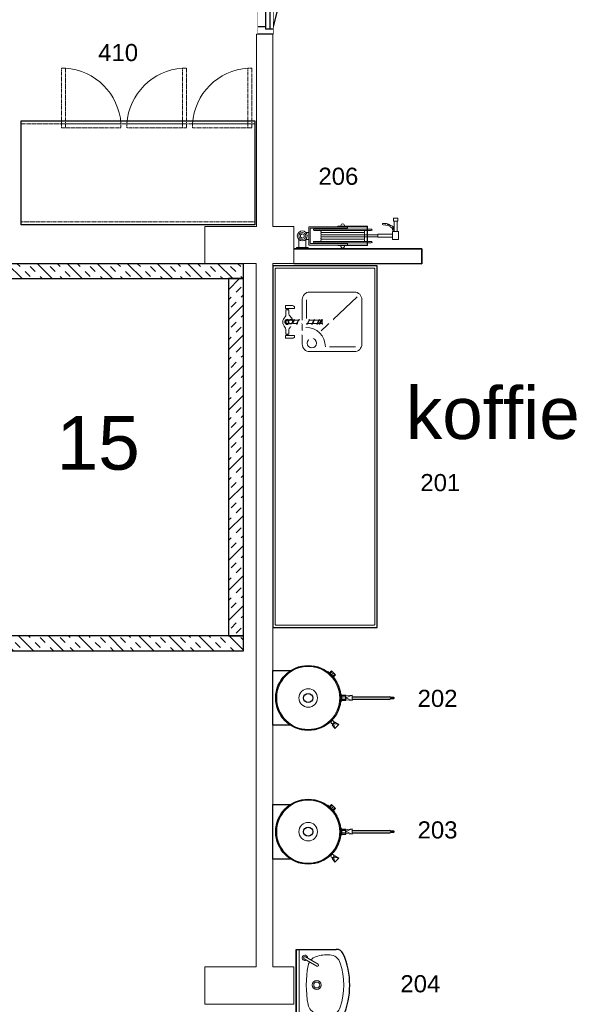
# Model space of a CAD drawing. Header units: millimetres. Extents: x 251300 to 581040, y -9130 to 111283.
# Tile 39 of 57: x 265765 to 269598, y 51283 to 57898. Entities that reach past the tile are written whole.
import ezdxf
from ezdxf.enums import TextEntityAlignment as Align

# ---------------------------------------------------------------- set-up
doc = ezdxf.new("R2010")
doc.units = ezdxf.units.MM
doc.set_wipeout_variables(frame=1)
doc.linetypes.add('HIDDEN', pattern=[9.525, 6.35, -3.175])
for name, color, linetype, lineweight in [('APPARAAT1', 2, 'Continuous', 25), ('APPARAAT2', 1, 'Continuous', 20), ('APPARAAT3', 1, 'Continuous', 18), ('APPARAAT4', 30, 'HIDDEN', 18), ('APPARAAT5', 7, 'Continuous', 5), ('BWK ALGEMEEN', 1, 'Continuous', 25), ('BWK MUREN', 3, 'Continuous', 35), ('POSITIENUMMER', 141, 'Continuous', 20), ('TEKST PS', 10, 'Continuous', 9), ('X-L22_C_binnenwand', 7, 'Continuous', 13), ('X-T22_C_ruimtelabel', 7, 'Continuous', 5)]:
    doc.layers.add(name, color=color, linetype=linetype, lineweight=lineweight)
doc.styles.add('PS', font='arial.ttf')
doc.styles.get("Standard").update_dxf_attribs({"font": 'arial.ttf'})
pattern_1 = [(45, (744.09, 0), (-101.028, 101.028), []), (45, (710.41, 33.68), (-101.028, 101.028), [47.625, -47.625]), (45, (676.73, 67.35), (-101.028, 101.028), [47.625, -47.625])]

# ---------------------------------------------------------------- blocks, each defined once
blk = doc.blocks.new('*U15')
at = {"layer": 'BWK ALGEMEEN'}
for p, q in [((965, 0), (63.2, 229)), ((0, 0), (1000, 0)), ((0, -100), (1000, -100))]:
    blk.add_line(p, q, dxfattribs=at)
blk.add_arc((978, 0), 943, 165.94262, 180, dxfattribs=at)
blk.add_wipeout([(0, 0), (0, -100), (1000, -100), (1000, 0)]).dxf.layer = 'BWK ALGEMEEN'
for p, q in [((500, -230.6), (500, 130.6)), ((0, 0), (0, -100)), ((35, 0), (35, -50)), ((965, 0), (965, -50)), ((1000, 0), (1000, -100)), ((35, -20), (965, -20)), ((35, -50), (965, -50)), ((50, -50), (50, -100)), ((950, -50), (950, -100))]:
    blk.add_line(p, q, dxfattribs=at)
blk = doc.blocks.new('*U189')
at = {"layer": 'APPARAAT5'}
h = blk.add_hatch(dxfattribs=at)
h.set_pattern_fill('INSUL', color=256, scale=15, angle=45)
h.set_pattern_definition(pattern_1)
h.paths.add_polyline_path([(2896.8, 0), (0, 0), (0, 100), (2896.8, 100)])
at = {"layer": 'APPARAAT1'}
blk.add_lwpolyline([(2896.8, 0), (0, 0), (0, 100), (2896.8, 100)], close=True, dxfattribs=at)
blk = doc.blocks.new('*U49')
at = {"layer": 'APPARAAT5'}
h = blk.add_hatch(dxfattribs=at)
h.set_pattern_fill('INSUL', color=256, scale=15, angle=45)
h.set_pattern_definition(pattern_1)
h.paths.add_polyline_path([(2400, 0), (0, 0), (0, 100), (2400, 100)])
at = {"layer": 'APPARAAT1'}
blk.add_lwpolyline([(2400, 0), (0, 0), (0, 100), (2400, 100)], close=True, dxfattribs=at)
blk = doc.blocks.new('*U51')
at = {"layer": 'APPARAAT5'}
h = blk.add_hatch(dxfattribs=at)
h.set_pattern_fill('INSUL', color=256, scale=15, angle=45)
h.set_pattern_definition(pattern_1)
h.paths.add_polyline_path([(2896.8, 0), (0, 0), (0, 100), (2896.8, 100)])
at = {"layer": 'APPARAAT1'}
blk.add_lwpolyline([(2896.8, 0), (0, 0), (0, 100), (2896.8, 100)], close=True, dxfattribs=at)
blk = doc.blocks.new('handenwasbak')
at = {"layer": 'APPARAAT1'}
for p, q in [((-240, -269.7), (-240, 0)), ((240, 0), (240, -269.7))]:
    blk.add_line(p, q, dxfattribs=at)
blk.add_lwpolyline([(240, 0), (-240, 0), (-240, 0), (240, 0)], close=True, dxfattribs=at)
for centre, radius, start, end in [((-190, -269.7), 50, 180, 246.02645), ((0, 157.6), 517.6, 246.02645, 293.97355), ((190, -269.7), 50, 293.97355, 0)]:
    blk.add_arc(centre, radius, start, end, dxfattribs=at)
at = {"layer": 'APPARAAT2'}
for p, q in [((126.9, -138.4), (175.6, -54)), ((190, -62.3), (141.2, -146.6))]:
    blk.add_line(p, q, dxfattribs=at)
blk.add_lwpolyline([(240, -20), (-240, -20), (-240, -20), (240, -20)], close=True, dxfattribs=at)
for radius in [30, 20]:
    blk.add_circle((0.4, -138.1), radius, dxfattribs=at)
for centre, radius, start, end in [((182.8, -58.1), 17.7, 267.89812, 212.10188), ((182.8, -58.1), 8.28, 330, 150), ((-115.5, -158.7), 80, 101.00455, 162.28607), ((0, -752.4), 684.8, 78.99545, 101.00455), ((115.5, -158.7), 80, 60.17734, 78.99545), ((115.5, -158.7), 80, 17.71393, 48.238), ((47, -210.6), 250.5, 162.28607, 183.31475), ((134.1, -142.5), 8.28, 150, 330), ((-47, -210.6), 250.5, 356.68525, 17.71393), ((-123.3, -220.4), 80, 183.31475, 251.94221), ((123.3, -220.4), 80, 288.05779, 356.68525), ((0, 157.6), 477.6, 251.94221, 288.05779)]:
    blk.add_arc(centre, radius, start, end, dxfattribs=at)
blk = doc.blocks.new('POSITIENUMMER')
at = {"layer": 'POSITIENUMMER', "style": 'PS', "flags": 1}
for tag, p in [('MERK-TYPE', (-1.22, -6.81)), ('AFMETINGEN', (-1.22, -10.86)), ('OMSCHRIJVING', (-1.22, -14.79)), ('OPMERKINGEN', (-1.22, -18.98))]:
    blk.add_attdef(tag, p, '', height=2.8, dxfattribs=at)
blk.add_wipeout([(-5.03, 0), (-5.03, 0.11), (-5.02, 0.2), (-5, 0.34), (-4.97, 0.48), (-4.93, 0.6), (-4.86, 0.76), (-4.78, 0.92), (-4.69, 1.07), (-4.6, 1.2), (-4.54, 1.27), (-4.48, 1.34), (-4.43, 1.4), (-4.35, 1.49), (-4.26, 1.57), (-4.18, 1.64), (-4.07, 1.73), (-3.91, 1.86), (-3.77, 1.95), (-3.62, 2.05), (-3.49, 2.12), (-3.31, 2.22), (-3.18, 2.29), (-3.02, 2.36), (-2.86, 2.43), (-2.72, 2.48), (-2.53, 2.55), (-2.36, 2.61), (-2.17, 2.66), (-2, 2.71), (-1.73, 2.77), (-1.53, 2.81), (-1.37, 2.84), (-1.13, 2.88), (-0.93, 2.9), (-0.73, 2.92), (-0.52, 2.93), (-0.28, 2.95), (-0.09, 2.95), (0.17, 2.95), (0.35, 2.94), (0.58, 2.93), (0.78, 2.91), (1, 2.89), (1.15, 2.87), (1.32, 2.85), (1.47, 2.82), (1.68, 2.78), (1.88, 2.74), (2.01, 2.7), (2.16, 2.67), (2.37, 2.6), (2.54, 2.55), (2.65, 2.51), (2.78, 2.46), (2.91, 2.41), (3.05, 2.34), (3.21, 2.27), (3.32, 2.22), (3.46, 2.14), (3.61, 2.06), (3.73, 1.98), (3.85, 1.9), (4, 1.79), (4.11, 1.7), (4.21, 1.62), (4.33, 1.5), (4.43, 1.4), (4.53, 1.29), (4.62, 1.17), (4.69, 1.06), (4.77, 0.94), (4.83, 0.83), (4.89, 0.7), (4.93, 0.6), (4.97, 0.47), (4.99, 0.38), (5.02, 0.23), (5.03, 0.13), (5.03, 0.07), (5.03, 0.04), (5.03, -0.07), (5.02, -0.18), (5.02, -0.17), (5.01, -0.3), (4.96, -0.48), (4.92, -0.62), (4.88, -0.73), (4.79, -0.9), (4.74, -0.99), (4.69, -1.08), (4.62, -1.17), (4.52, -1.29), (4.44, -1.39), (4.37, -1.46), (4.28, -1.55), (4.2, -1.63), (4.05, -1.75), (3.95, -1.83), (3.83, -1.91), (3.65, -2.03), (3.52, -2.11), (3.37, -2.19), (3.23, -2.26), (3.12, -2.32), (2.93, -2.4), (2.81, -2.45), (2.67, -2.5), (2.5, -2.56), (2.26, -2.63), (2.12, -2.68), (1.9, -2.73), (1.71, -2.78), (1.55, -2.81), (1.41, -2.83), (1.28, -2.85), (1.11, -2.88), (0.84, -2.91), (0.68, -2.92), (0.46, -2.94), (0.29, -2.95), (0.1, -2.95), (-0.12, -2.95), (-0.33, -2.94), (-0.56, -2.93), (-0.83, -2.91), (-1.09, -2.88), (-1.3, -2.85), (-1.58, -2.8), (-1.83, -2.75), (-2.05, -2.69), (-2.13, -2.67), (-2.15, -2.67), (-2.41, -2.59), (-2.61, -2.52), (-2.79, -2.45), (-2.94, -2.39), (-3.08, -2.33), (-3.25, -2.25), (-3.37, -2.19), (-3.5, -2.12), (-3.64, -2.04), (-3.76, -1.96), (-3.89, -1.87), (-3.97, -1.81), (-4.08, -1.73), (-4.15, -1.67), (-4.32, -1.51), (-4.48, -1.35), (-4.55, -1.26), (-4.64, -1.14), (-4.73, -1), (-4.79, -0.9), (-4.86, -0.77), (-4.91, -0.65), (-4.94, -0.55), (-4.97, -0.44), (-5.01, -0.28), (-5.02, -0.19), (-5.03, -0.07)]).dxf.layer = 'POSITIENUMMER'
at = {"layer": 'POSITIENUMMER'}
blk.add_attdef('POS', text='', height=2.3, dxfattribs=at).set_placement((0, 0), align=Align.MIDDLE)
blk = doc.blocks.new('*U29')
at = {"layer": 'APPARAAT2'}
for p, q in [((-39.9, -10), (-39.9, 0)), ((-39.9, 0), (39.9, 0)), ((39.9, -10), (39.9, 0)), ((-39.9, -10), (39.9, -10)), ((-23, -62.1), (-23, -10)), ((23, -62.1), (23, -10)), ((43.7, -63.7), (24.6, -63.7)), ((43.7, -25.3), (303.9, -25.3)), ((43.7, -148.1), (43.7, -25.3)), ((53.7, -35.3), (271.6, -35.3)), ((53.7, -138.1), (53.7, -35.3)), ((74.6, -45.2), (76.1, -41.7)), ((76.1, -48.7), (74.6, -45.2)), ((76.1, -41.7), (79.6, -40.2)), ((79.6, -50.2), (76.1, -48.7)), ((79.6, -40.2), (463.6, -40.2)), ((129.6, -50.2), (79.6, -50.2)), ((239.1, -22.3), (438.6, -22.3)), ((239.1, -25.3), (239.1, -22.3)), ((239.1, -25.3), (435.6, -25.3)), ((259.6, -16.8), (263.1, -8.3)), ((259.6, -22.3), (259.6, -16.8)), ((263.1, -8.3), (271.6, -4.8)), ((271.6, -4.8), (280.1, -8.3)), ((303.9, -35.3), (271.6, -35.3)), ((280.1, -8.3), (283.6, -16.8)), ((283.6, -16.8), (283.6, -22.3)), ((303.9, -35.3), (303.9, -25.3)), ((463.6, -50.2), (413.6, -50.2)), ((435.6, -148.3), (435.6, -25.3)), ((438.6, -151.3), (438.6, -22.3)), ((463.6, -40.2), (467.1, -41.7)), ((467.1, -48.7), (463.6, -50.2)), ((467.1, -41.7), (468.6, -45.2)), ((468.6, -45.2), (467.1, -48.7)), ((607.2, -62.9), (647.2, -62.9)), ((607.2, -116.5), (607.2, -62.9)), ((647.2, -62.9), (647.2, -116.5)), ((43.7, -109.7), (24.6, -109.7)), ((76.1, -124.7), (74.6, -128.2)), ((74.6, -128.2), (76.1, -131.7)), ((79.6, -123.2), (76.1, -124.7)), ((76.1, -131.7), (79.6, -133.2)), ((129.6, -123.2), (79.6, -123.2)), ((463.6, -123.2), (413.6, -123.2)), ((467.1, -124.7), (463.6, -123.2)), ((463.6, -133.2), (467.1, -131.7)), ((468.6, -128.2), (467.1, -124.7)), ((467.1, -131.7), (468.6, -128.2)), ((507.2, -80.2), (507.2, -95.2)), ((617.2, -124.8), (605.5, -124.8)), ((605.5, -124.8), (605.5, -139.1)), ((647.2, -116.5), (607.2, -116.5)), ((617.2, -116.5), (637.2, -116.5)), ((617.2, -185.6), (617.2, -116.5)), ((637.2, -116.5), (637.2, -185.6)), ((43.7, -148.1), (303.9, -148.1)), ((53.7, -138.1), (271.6, -138.1)), ((79.6, -133.2), (463.6, -133.2)), ((239.1, -148.3), (435.6, -148.3)), ((239.1, -151.3), (239.1, -148.3)), ((239.1, -151.3), (438.6, -151.3)), ((259.6, -151.3), (259.6, -156.6)), ((259.6, -156.6), (263.1, -165.1)), ((263.1, -165.1), (271.6, -168.6)), ((303.9, -138.1), (271.6, -138.1)), ((271.6, -168.6), (280.1, -165.1)), ((280.1, -165.1), (283.6, -156.6)), ((283.6, -156.6), (283.6, -151.3)), ((303.9, -138.1), (303.9, -148.1)), ((637.2, -185.6), (617.2, -185.6))]:
    blk.add_line(p, q, dxfattribs=at)
for points in [[(-13, -94.2), (0, -101.7), (13, -94.2), (13, -79.2), (0, -71.7), (-13, -79.2)], [(607.2, -77.7), (607.2, -97.7), (507.2, -97.7), (507.2, -77.7)], [(642.2, -185.6), (642.2, -205.6), (612.2, -205.6), (612.2, -185.6)]]:
    blk.add_lwpolyline(points, close=True, dxfattribs=at)
for centre, radius in [((0, -86.7), 33.7), ((0, -86.7), 23.7), ((611.5, -138.4), 5.81), ((611.5, -138.4), 2.39)]:
    blk.add_circle(centre, radius, dxfattribs=at)
for centre, radius, start, end in [((543.1, -166.2), 5, 87.65247, 267.65247), ((546.8, -75.6), 95.7, 267.65247, 273.41166), ((546.8, -75.6), 85.7, 267.65247, 313.44485), ((557.4, -174.3), 5.9, 45.25322, 147.05893), ((546.8, -75.6), 95.7, 278.90049, 284.4835), ((576.4, -169.8), 5.9, 49.79678, 165.14715), ((546.8, -75.6), 95.7, 290.46043, 294.83809), ((592.9, -163), 5.9, 61.05871, 174.53158), ((546.8, -75.6), 95.7, 300.7522, 314.69404)]:
    blk.add_arc(centre, radius, start, end, dxfattribs=at)
at = {"layer": 'APPARAAT3'}
for p, q in [((126.1, -51.7), (124.6, -55.2)), ((124.6, -55.2), (126.1, -63.7)), ((129.6, -50.2), (126.1, -51.7)), ((129.6, -65.2), (126.1, -66.7)), ((171.6, -50.2), (129.6, -50.2)), ((129.6, -65.2), (413.6, -65.2)), ((171.6, -65.2), (129.6, -65.2)), ((413.6, -50.2), (171.6, -50.2)), ((371.6, -65.2), (171.6, -65.2)), ((413.6, -65.2), (371.6, -65.2)), ((417.1, -51.7), (413.6, -50.2)), ((417.1, -66.7), (413.6, -65.2)), ((418.6, -55.2), (417.1, -51.7)), ((417.1, -63.7), (418.6, -55.2)), ((126.1, -66.7), (124.6, -70.2)), ((124.6, -70.2), (126.1, -78.7)), ((126.1, -81.7), (124.6, -85.2)), ((124.6, -85.2), (126.1, -93.7)), ((126.1, -96.7), (124.6, -100.2)), ((124.6, -100.2), (126.1, -108.7)), ((126.1, -111.7), (124.6, -115.2)), ((124.6, -115.2), (126.1, -121.7)), ((126.1, -78.7), (129.6, -80.2)), ((129.6, -80.2), (126.1, -81.7)), ((126.1, -93.7), (129.6, -95.2)), ((129.6, -95.2), (126.1, -96.7)), ((126.1, -108.7), (129.6, -110.2)), ((129.6, -110.2), (126.1, -111.7)), ((126.1, -121.7), (129.6, -123.2)), ((129.6, -80.2), (435.6, -80.2)), ((171.6, -80.2), (129.6, -80.2)), ((129.6, -95.2), (435.6, -95.2)), ((171.6, -95.2), (129.6, -95.2)), ((129.6, -110.2), (413.6, -110.2)), ((171.6, -110.2), (129.6, -110.2)), ((129.6, -123.2), (413.6, -123.2)), ((371.6, -80.2), (171.6, -80.2)), ((371.6, -95.2), (171.6, -95.2)), ((371.6, -110.2), (171.6, -110.2)), ((413.6, -80.2), (371.6, -80.2)), ((413.6, -95.2), (371.6, -95.2)), ((413.6, -110.2), (371.6, -110.2)), ((413.6, -80.2), (417.1, -78.7)), ((417.1, -81.7), (413.6, -80.2)), ((413.6, -95.2), (417.1, -93.7)), ((417.1, -96.7), (413.6, -95.2)), ((413.6, -110.2), (417.1, -108.7)), ((417.1, -111.7), (413.6, -110.2)), ((413.6, -123.2), (417.1, -121.7)), ((418.6, -70.2), (417.1, -66.7)), ((417.1, -78.7), (418.6, -70.2)), ((418.6, -85.2), (417.1, -81.7)), ((417.1, -93.7), (418.6, -85.2)), ((418.6, -100.2), (417.1, -96.7)), ((417.1, -108.7), (418.6, -100.2)), ((418.6, -115.2), (417.1, -111.7)), ((417.1, -121.7), (418.6, -115.2)), ((438.6, -80.2), (507.2, -80.2)), ((438.6, -95.2), (507.2, -95.2))]:
    blk.add_line(p, q, dxfattribs=at)
blk = doc.blocks.new('kwt 4')
at = {"layer": 'APPARAAT3', "linetype": 'HIDDEN'}
for points in [[(-1550, 26.6), (-1523.4, 26.6), (-1523.4, -373.4), (-1550, -373.4)], [(-1110, 26.6), (-1083.4, 26.6), (-1083.4, -373.4), (-1110, -373.4)], [(-270, -373.4), (-296.6, -373.4), (-296.6, 26.6), (-270, 26.6)]]:
    blk.add_lwpolyline(points, close=True, dxfattribs=at)
at = {"layer": 'APPARAAT3'}
for centre, start, end in [((-1550, 26.6), 273.80959, 356.19041), ((-1110, 26.6), 273.80959, 356.19041), ((-270, 26.6), 183.80959, 266.19041)]:
    blk.add_arc(centre, 400.9, start, end, dxfattribs=at)
at = {"layer": 'APPARAAT4'}
for points in [[(0, 0), (0, 660), (-1570, 660), (-1570, 0)], [(-1550, 0), (-1550, 26.6), (-1150, 26.6), (-1150, 0)], [(-1110, 0), (-1110, 26.6), (-710, 26.6), (-710, 0)], [(-670, 0), (-670, 26.6), (-270, 26.6), (-270, 0)]]:
    blk.add_lwpolyline(points, close=True, dxfattribs=at)
blk = doc.blocks.new('*U83')
at = {"layer": 'APPARAAT1'}
blk.add_lwpolyline([(0, -700), (0, 0), (1570, 0), (1570, -700)], close=True, dxfattribs=at)
blk = doc.blocks.new('handdouche')
at = {"layer": 'APPARAAT2'}
for p, q in [((-91.4, 12.6), (-110.3, 12.6)), ((-110.3, 12.6), (-110.3, -34.1)), ((-91.4, 4.5), (-91.4, 12.6)), ((-83.4, 4.5), (-91.4, 4.5)), ((-91.4, 4.5), (-91.4, -3.6)), ((-50.5, 10.8), (-83.4, 10.8)), ((-83.4, 10.8), (-83.4, -9.9)), ((-14.5, 0.1), (-13.6, -5)), ((-9.6, 4.8), (-10.8, -0.2)), ((9.7, 4.7), (10.8, -0.3)), ((14.4, 0.1), (13.5, -5)), ((47.6, 9.9), (80.7, 9.9)), ((80.7, 9.9), (80.7, -9.9)), ((80.7, 4.5), (90, 4.5)), ((90, 12.6), (108.9, 12.6)), ((90, 4.5), (90, 12.6)), ((90, 4.5), (90, -3.6)), ((108.9, 12.6), (108.9, -34.1)), ((-96.3, -48.1), (-91.4, -48.1)), ((-91.4, -3.6), (-83.4, -3.6)), ((-91.4, -3.6), (-91.4, -48.1)), ((-83.4, -9.9), (-52.9, -9.9)), ((-17, -5.2), (-14.5, -10)), ((12.5, -46.9), (-13.9, -31.9)), ((12.5, -80.7), (-13.9, -65.7)), ((-13.7, -27.2), (-10.4, -26.9)), ((-13.7, -61), (-10.4, -60.8)), ((13.5, -42.4), (-12.9, -27.4)), ((13.5, -76.3), (-12.9, -61.3)), ((-10.4, -2.6), (-10.4, -7.6)), ((-10.4, -11.7), (-10.4, -28.8)), ((-10.4, -33.9), (-10.4, -45.8)), ((-10.4, -33.9), (-10.4, -45.8)), ((-10.4, -50.8), (-10.4, -45.8)), ((-10.4, -50.8), (-10.4, -62.7)), ((10.7, -1.4), (10.7, -7.9)), ((10.7, -12.1), (10.7, -31.4)), ((10.7, -35.6), (10.7, -40.8)), ((10.7, -45.8), (10.7, -57.8)), ((10.7, -45.8), (10.7, -57.8)), ((10.7, -47), (12.4, -46.8)), ((10.7, -57.8), (10.7, -62.8)), ((10.7, -62.8), (10.7, -74.7)), ((10.7, -62.8), (10.7, -74.7)), ((16.8, -5), (14.4, -10)), ((80.7, -9.9), (53.3, -9.9)), ((90, -4.5), (80.7, -4.5)), ((90, -3.6), (90, -48.1)), ((94.9, -48.1), (90, -48.1)), ((-13.7, -95.3), (-10.4, -95)), ((-13.7, -129.1), (-10.4, -128.9)), ((13.5, -144.4), (-12.9, -129.4)), ((10.7, -80.8), (12.4, -80.7)), ((10.7, -115.1), (12.4, -114.9)), ((12.5, -148.8), (-13.9, -133.8)), ((12.5, -182.3), (-13.9, -167.3)), ((-13.7, -162.6), (-10.4, -162.3)), ((-13.7, -196.4), (-10.4, -196.2)), ((13.5, -177.8), (-12.9, -162.8)), ((13.5, -211.7), (-12.9, -196.7)), ((-10.4, -135.8), (-10.4, -147.7)), ((-10.4, -135.8), (-10.4, -147.7)), ((-10.4, -152.8), (-10.4, -147.7)), ((-10.4, -152.8), (-10.4, -164.2)), ((-10.4, -169.3), (-10.4, -181.2)), ((-10.4, -169.3), (-10.4, -181.2)), ((-10.4, -186.2), (-10.4, -181.2)), ((-10.4, -186.2), (-10.4, -198.1)), ((10.7, -147.8), (10.7, -159.7)), ((10.7, -147.8), (10.7, -159.7)), ((10.7, -148.9), (12.4, -148.8)), ((10.7, -164.7), (10.7, -159.7)), ((10.7, -164.7), (10.7, -176.2)), ((10.7, -181.2), (10.7, -193.2)), ((10.7, -181.2), (10.7, -193.2)), ((10.7, -182.4), (12.4, -182.3)), ((10.7, -198.2), (10.7, -193.2)), ((10.7, -198.2), (10.7, -210.1)), ((12.5, -216.1), (-13.9, -201.1)), ((12.5, -233.1), (-13.9, -218.1)), ((-13.7, -213.4), (-10.4, -213.1)), ((-10.4, -231.9), (-13.4, -233.1)), ((12.5, -233.1), (-13.4, -233.1)), ((12.5, -236.6), (-13.4, -236.6)), ((13.5, -228.6), (-12.9, -213.6)), ((-10.4, -203.1), (-10.4, -215)), ((-10.4, -220.1), (-10.4, -233.1)), ((10.7, -215.1), (10.7, -227)), ((10.7, -216.2), (12.4, -216.1)), ((10.7, -232), (10.7, -233.1))]:
    blk.add_line(p, q, dxfattribs=at)
for centre, radius, start, end in [((-50.5, 30.8), 20, 270, 315.27855), ((-1.9, -17.4), 48.4, 43.67413, 135.27855), ((-0.1, -0.1), 17.5, 343.77525, 196.22475), ((-0.1, -0.1), 14.4, 0.59319, 179.40681), ((0, 0), 10.8, 25.99681, 153.32552), ((47.6, 29.9), 20, 223.67413, 270), ((-96.3, -34.1), 14, 180, 270), ((-52.9, -29.9), 20, 39.05443, 90), ((0.2, 13.2), 48.4, 219.05443, 230.18356), ((-0.1, -21.7), 17.5, 290.39742, 202.92505), ((-14, -29.5), 2.38, 61.60275, 273.34132), ((-14, -63.4), 2.38, 61.60275, 273.34132), ((-0.1, -21.7), 14.4, 279.07685, 202.27125), ((-0.1, -0.1), 17.5, 214.56478, 218.14356), ((-0.1, -21.7), 17.5, 215.26762, 267.23133), ((-0.1, -0.1), 14.4, 199.83293, 216.28609), ((-0.1, -0.1), 17.5, 228.40783, 233.74436), ((0, 0), 10.8, 180.92673, 194.1122), ((0, 0), 10.8, 352.46431, 358.3956), ((-0.1, -0.1), 17.5, 307.68092, 311.59217), ((-0.1, -0.1), 14.4, 323.71391, 340.16707), ((12.7, -44.6), 2.31, 265.13205, 69.81202), ((0.2, 13.2), 48.4, 285.31499, 320.94557), ((-0.1, -0.1), 17.5, 321.85644, 325.43522), ((53.3, -29.9), 20, 90, 140.94557), ((94.9, -34.1), 14, 270, 0), ((-14, -131.5), 2.38, 61.60275, 273.34132), ((12.7, -78.4), 2.31, 265.13205, 69.81202), ((-14, -164.9), 2.38, 61.60275, 273.34132), ((-14, -198.8), 2.38, 61.60275, 273.34132), ((12.7, -146.5), 2.31, 265.13205, 69.81202), ((12.7, -180), 2.31, 265.13205, 69.81202), ((-14, -215.7), 2.38, 61.60275, 273.34132), ((-13.3, -234.8), 1.75, 95.45354, 264.54646), ((12.7, -213.8), 2.31, 265.13205, 69.81202), ((12.7, -230.8), 2.31, 265.13205, 69.81202), ((12.2, -234.8), 1.76, 278.37429, 81.62571)]:
    blk.add_arc(centre, radius, start, end, dxfattribs=at)
for points in [[(-16.2, -28.6), (-16.4, -29), (-16.4, -29.7), (-16.3, -30.2), (-16.1, -30.8), (-15.6, -31.3), (-15.1, -31.6), (-14.6, -31.8), (-14.4, -31.9), (-13.1, -33.4), (-12.1, -34.5), (-116.2, -175.4), (-116.5, -175.9), (-116.7, -176.1), (-117, -176.4), (-117.2, -176.7), (-117.4, -176.9), (-117.6, -177.1), (-117.9, -177.4), (-118.1, -177.5), (-118.4, -177.8), (-118.7, -178), (-119, -178.2), (-119.3, -178.4), (-119.8, -178.7), (-120.2, -178.9), (-120.6, -179.1), (-120.9, -179.2), (-121.6, -179.5), (-121.9, -179.6), (-122.3, -179.7), (-122.8, -179.8), (-123.3, -179.9), (-123.8, -180), (-124.3, -180), (-124.7, -180), (-124.3, -180), (-124.9, -180), (-125.4, -180), (-125.8, -180), (-126.3, -180), (-126.7, -179.9), (-127.2, -179.8), (-127.5, -179.7), (-127.9, -179.6), (-128.3, -179.5), (-128.7, -179.4), (-129.1, -179.2), (-129.3, -179.1), (-129.8, -178.9), (-130.3, -178.6), (-130.5, -178.4), (-130.8, -178.3), (-131.1, -178.1), (-131.4, -177.9), (-131.8, -177.6), (-132, -177.4), (-132.2, -177.2), (-132.4, -177), (-132.5, -176.9), (-132.6, -176.8), (-132.8, -176.5), (-133.1, -176.3), (-133.4, -175.9), (-133.6, -175.5), (-133.6, -175.5), (-134, -174.9), (-134.3, -174.4), (-134.6, -173.8), (-134.9, -173), (-135.1, -172.6), (-135.1, -172.3), (-135.3, -171.6), (-135.5, -170.7), (-135.5, -169.7), (-135.5, -169.3), (-135.5, -169.5), (-135.5, -168.7), (-135.5, -168.2), (-135.4, -167.6), (-135.3, -167.2), (-135.2, -166.8), (-135.1, -166.3), (-134.9, -165.9), (-134.8, -165.6), (-134.6, -165), (-134.3, -164.5), (-134, -163.9), (-133.7, -163.5), (-133.5, -163.2), (-133, -162.5), (-132.2, -161.5), (-131.5, -160.6), (-17, -5.2), (-15.7, -7.6), (-15.1, -8.9), (-14.6, -9.8), (-14.2, -10.5), (-13.9, -10.9), (-14.4, -11.7), (-15, -12.5), (-15.4, -13.3), (-15.9, -14.3), (-16.4, -15.4), (-16.8, -16.4), (-17.1, -17.5), (-17.3, -18.5), (-17.5, -19.8), (-17.6, -21), (-17.6, -22.1), (-17.5, -23.1), (-17.4, -24.3), (-17.3, -24.9), (-16.9, -26.6), (-16.5, -28)], [(-10.4, -236.6), (10.7, -236.6), (10.7, -290), (9.6, -290.7), (8.5, -291.3), (6.6, -292.2), (3.9, -293), (2.1, -293.4), (0.2, -293.5), (-2.5, -293.4), (-5, -292.9), (-6.9, -292.3), (-7.9, -291.9), (-9.4, -291.2), (-10.4, -290.5)]]:
    blk.add_wipeout(points).dxf.layer = 'APPARAAT2'
for points in [[(-10.4, -67.7), (-10.4, -96.9), (10.7, -108.9), (10.7, -79.7)], [(-10.4, -277.4), (-10.7, -279), (-10.9, -280.3), (-11, -281.8), (-11, -282.9), (-10.9, -283.8), (-10.9, -284.8), (-10.7, -286.1), (-10.6, -286.7), (-10.4, -287.5)]]:
    blk.add_wipeout(points).dxf.layer = 'APPARAAT2'
for points in [[(-10.4, -102), (-10.4, -130.8), (10.7, -142.8), (10.7, -113.9)], [(-9.4, -291.2), (-7.9, -291.9), (-6.9, -292.3), (-5, -292.9), (-3.7, -293.2), (-2.5, -293.4), (-1.2, -293.5), (0.2, -293.5), (1.6, -293.4), (2.4, -293.3), (3.9, -293), (5.3, -292.6), (6.2, -292.3), (7.5, -291.8), (8.5, -291.3), (10.1, -290.3), (10.7, -290), (10.7, -284.2), (37.5, -285.9), (37.3, -287.3), (37, -288.6), (36.5, -290.1), (36.1, -291.4), (35.5, -292.8), (34.8, -294.1), (34.1, -295.3), (33.3, -296.6), (32.4, -297.8), (31.3, -299), (30.4, -300), (29.6, -300.7), (28.5, -301.6), (27.4, -302.4), (25.9, -303.4), (24.6, -304.1), (23.1, -304.8), (21.6, -305.4), (19.9, -305.9), (18.1, -306.4), (16.1, -306.7), (14.5, -306.8), (12.5, -306.8), (10.8, -306.7), (8.8, -306.4), (7.1, -306), (5.3, -305.4), (3.4, -304.6), (1.5, -303.7), (-0.7, -302.3), (-2.5, -300.9), (-3.9, -299.6), (-5, -298.5), (-6.5, -296.5), (-7.8, -294.5), (-8.7, -292.7)]]:
    blk.add_wipeout(points).dxf.layer = 'APPARAAT2'
for points in [[(-12.8, -100.6), (12.4, -114.9), (12.7, -115), (13.1, -114.9), (13.6, -114.8), (14, -114.6), (14.4, -114.2), (14.7, -113.7), (14.9, -113.2), (15, -112.7), (14.9, -112), (14.7, -111.5), (14.2, -111), (13.5, -110.5), (13, -110.2), (-1.9, -101.8), (-12.1, -96), (-12.9, -95.5), (-13.1, -95.4), (-13.5, -95.3), (-13.9, -95.3), (-14.4, -95.3), (-15, -95.5), (-15.1, -95.5), (-15.5, -95.8), (-16, -96.3), (-16.3, -96.8), (-16.4, -97.6), (-16.3, -98.3), (-16.1, -98.8), (-15.8, -99.2), (-15.5, -99.5), (-15.1, -99.7), (-14.9, -99.9), (-14.5, -100), (-14, -100), (-13.9, -100), (-13.7, -100.1), (-13.1, -100.5)], [(37.5, -285.9), (10.7, -284.2), (10.7, -273.4), (43.7, -275.8), (43, -286.3)]]:
    blk.add_wipeout(points).dxf.layer = 'APPARAAT2'
blk.add_wipeout([(10.7, -258.2), (12.1, -258.1), (13.4, -258.1), (15.2, -258.1), (16.7, -258.3), (17.9, -258.5), (19.3, -258.8), (20.7, -259.2), (22.8, -260), (24.1, -260.5), (25.5, -261.3), (26.8, -262.1), (27.9, -262.9), (29.1, -263.8), (30.1, -264.7), (31, -265.6), (31.9, -266.6), (32.6, -267.4), (33.1, -268), (33.6, -268.8), (34.1, -269.6), (34.7, -270.6), (35.2, -271.6), (35.7, -272.6), (36.1, -273.5), (36.4, -274.4), (36.7, -275.3), (10.7, -273.4)]).dxf.layer = 'APPARAAT2'
blk = doc.blocks.new('*U169')
at = {"layer": 'APPARAAT2'}
blk.add_lwpolyline([(3424.5, -547.5), (3424.5, -247.5, -0.414214), (3474.5, -197.5), (3774.5, -197.5, -0.414214), (3824.5, -247.5), (3824.5, -547.5, -0.414214), (3774.5, -597.5), (3474.5, -597.5, -0.414214)], format="xyb", close=True, dxfattribs=at)
blk.add_circle((3481, -261.6), 31.6, dxfattribs=at)
blk.add_arc((3457.3, -222), 130.4, 270, 0, dxfattribs=at)
at = {"layer": 'APPARAAT5'}
for p, q in [((3646.7, -226), (3772.7, -226)), ((3564.2, -324), (3793.3, -566.2)), ((3457.3, -380.1), (3457.3, -555.4))]:
    blk.add_line(p, q, dxfattribs=at)
blk.add_lwpolyline([(3980.3, -685), (1591.4, -685), (3980.3, -685), (1591.4, -685), (3980.3, -685), (3985.3, -680), (3980.3, -685), (1591.4, -685), (1586.4, -680), (1591.4, -685), (1586.4, -680), (1586.4, -350), (1586.4, -20), (1591.4, -15), (3980.3, -15), (3985.3, -20), (3985.3, -680)], close=True, dxfattribs=at)
blk.add_blockref('handdouche', (3624.5, -97.5))
at = {"layer": 'APPARAAT1'}
blk.add_lwpolyline([(4000.3, -700), (4000.3, 0), (1571.4, 0), (1571.4, -700)], close=True, dxfattribs=at)

msp = doc.modelspace()

# ---------------------------------------------------------------- linework, layer by layer
at = {"layer": 'APPARAAT1'}
for p, q in [((267998, 53348.5), (268251, 53348.5)), ((267998, 53333.5), (268251, 53333.5)), ((267868.1, 53188.9), (267863.5, 53193.5)), ((267854.9, 53177.9), (267851.4, 53181.3)), ((267868.1, 53164.7), (267865.7, 53167.1)), ((267880.2, 53176.8), (267876.8, 53180.2)), ((267998, 52450.1), (268251, 52450.1)), ((267998, 52435.1), (268251, 52435.1)), ((267854.9, 52279.5), (267851.4, 52283)), ((267868.1, 52290.5), (267863.5, 52295.1)), ((267868.1, 52266.3), (267865.7, 52268.7)), ((267880.2, 52278.4), (267876.8, 52281.9))]:
    msp.add_line(p, q, dxfattribs=at)
for points in [[(267585.3, 53157.5), (267465, 53157.5), (267465, 53524.5), (267585.3, 53524.5)], [(268278.4, 53344), (268257.9, 53344)], [(268258, 53338.3), (268278.4, 53338.3)], [(267585.3, 52259.1), (267465, 52259.1), (267465, 52626.1), (267585.3, 52626.1)], [(268278.4, 52445.6), (268257.9, 52445.6)], [(268258, 52439.9), (268278.4, 52439.9)]]:
    msp.add_lwpolyline(points, dxfattribs=at)
for points in [[(267927.1, 53319.3), (267927.1, 53362.7), (267921, 53362.7), (267921, 53319.3)], [(267954.9, 53325.5), (267954.9, 53356.6), (267927.1, 53356.6), (267927.1, 53325.5)], [(267927.1, 52420.9), (267927.1, 52464.3), (267921, 52464.3), (267921, 52420.9)], [(267954.9, 52427.1), (267954.9, 52458.2), (267927.1, 52458.2), (267927.1, 52427.1)]]:
    msp.add_lwpolyline(points, close=True, dxfattribs=at)
for centre, radius in [((267703, 53341), 218), ((267703, 53341), 30.8), ((267703, 52442.6), 218), ((267703, 52442.6), 30.8)]:
    msp.add_circle(centre, radius, dxfattribs=at)
for centre, radius, start, end in [((268251, 53341), 7.5, 270, 90), ((268276.9, 53341.1), 3.21, 297.54758, 62.45242), ((268251, 52442.6), 7.5, 270, 90), ((268276.9, 52442.7), 3.21, 297.54758, 62.45242)]:
    msp.add_arc(centre, radius, start, end, dxfattribs=at)
at = {"layer": 'APPARAAT2'}
for p, q in [((267832.3, 53516.6), (267834.1, 53519)), ((267864.2, 53519), (267850.9, 53505.7)), ((267872.6, 53510.6), (267859.3, 53497.3)), ((267881.8, 53501.3), (267868.5, 53488)), ((267878.6, 53470.3), (267881, 53472)), ((267998, 53360.3), (267954.9, 53341.3)), ((267998, 53323.5), (267954.9, 53341.3)), ((267908.7, 53162.2), (267873.7, 53170.3)), ((267882.7, 53136.1), (267873.7, 53170.3)), ((267832.3, 52618.2), (267834.1, 52620.6)), ((267864.2, 52620.6), (267850.9, 52607.3)), ((267872.6, 52612.2), (267859.3, 52598.9)), ((267881.8, 52602.9), (267868.5, 52589.6)), ((267878.6, 52571.9), (267881, 52573.7)), ((267998, 52461.9), (267954.9, 52442.9)), ((267998, 52425.1), (267954.9, 52442.9)), ((267908.7, 52263.8), (267873.7, 52271.9)), ((267882.7, 52237.8), (267873.7, 52271.9))]:
    msp.add_line(p, q, dxfattribs=at)
for points in [[(267871.8, 53483.6), (267885.7, 53497.5), (267859.5, 53523.7), (267845.7, 53509.8)], [(267871.8, 52585.2), (267885.7, 52599.1), (267859.5, 52625.3), (267845.7, 52611.4)]]:
    msp.add_lwpolyline(points, dxfattribs=at)
for points in [[(267998, 53323.5), (267998, 53360.3), (267954.9, 53354.2), (267954.9, 53328.4)], [(267882.7, 53136.1), (267908.7, 53162.2), (267882.8, 53179.4), (267864.6, 53161.2)], [(267998, 52425.1), (267998, 52461.9), (267954.9, 52455.8), (267954.9, 52430)], [(267882.7, 52237.8), (267908.7, 52263.8), (267882.8, 52281), (267864.6, 52262.8)]]:
    msp.add_lwpolyline(points, close=True, dxfattribs=at)
for centre, radius in [((267703, 53341), 211.8), ((267703, 53341), 62.4), ((267703, 52442.6), 211.8), ((267703, 52442.6), 62.4)]:
    msp.add_circle(centre, radius, dxfattribs=at)
for centre in [(267703, 53341), (267703, 52442.6)]:
    msp.add_arc(centre, 221, 36.36464, 53.63536, dxfattribs=at)
at = {"layer": 'APPARAAT5'}
for p, q in [((267921, 53348.5), (267954.9, 53348.5)), ((267921, 53333.5), (267954.9, 53333.5)), ((267921, 52450.1), (267954.9, 52450.1)), ((267921, 52435.1), (267954.9, 52435.1))]:
    msp.add_line(p, q, dxfattribs=at)
for centre, radius in [((267865.9, 53178.1), 11), ((267865.9, 53178.1), 10.2), ((267865.9, 52279.7), 11), ((267865.9, 52279.7), 10.2)]:
    msp.add_circle(centre, radius, dxfattribs=at)
at = {"layer": 'BWK MUREN'}
msp.add_line((268465.9, 56358.1), (268465.9, 56258.1), dxfattribs=at)
for points in [[(267605.9, 56358.1), (268465.9, 56358.1)], [(267605.9, 56258.8), (268465.9, 56258.1)]]:
    msp.add_lwpolyline(points, dxfattribs=at)

# ---------------------------------------------------------------- block references
at = {"rotation": 180}
msp.add_blockref('kwt 4', (265774.9, 57198.8), dxfattribs=at)
at = {"xscale": 50, "yscale": 50, "zscale": 50}
for p, values in [((267905.5, 56846), {'POS': '206'}), ((268590.5, 54787.9), {'POS': '201'}), ((268572, 53338.3), {'POS': '202'}), ((268572, 52454.6), {'POS': '203'}), ((268456.4, 51421), {'POS': '204'})]:
    msp.add_blockref('POSITIENUMMER', p, dxfattribs=at).add_auto_attribs(values)
at = {"layer": 'APPARAAT2', "xscale": -1, "rotation": 180}
msp.add_blockref('*U29', (267663.2, 56358.1), dxfattribs=at)
at = {"layer": 'APPARAAT2', "rotation": 90}
msp.add_blockref('handenwasbak', (267622.2, 51412.2), dxfattribs=at)
at = {"layer": 'APPARAAT5', "xscale": -1}
for name, p in [('*U51', (267267.9, 56158.1)), ('*U189', (267267.9, 53658.1))]:
    msp.add_blockref(name, p, dxfattribs=at)
at = {"layer": 'APPARAAT5', "xscale": -1, "rotation": 90}
msp.add_blockref('*U49', (267267.9, 56158.1), dxfattribs=at)
at = {"layer": 'BWK ALGEMEEN', "rotation": 270}
msp.add_blockref('*U15', (267465.9, 58799.8), dxfattribs=at)

# ---------------------------------------------------------------- texts
at = {"layer": 'TEKST PS', "insert": (268359.2, 55430.5), "char_height": 350, "width": 2546.168, "attachment_point": 1, "style": 'PS'}
msp.add_mtext('koffie', dxfattribs=at)
at = {"layer": 'X-T22_C_ruimtelabel'}
msp.add_text('15', height=360, dxfattribs=at).set_placement((266291.7, 55054.3), align=Align.MIDDLE_CENTER)

# ---------------------------------------------------------------- next in the draw order: block references
at = {"xscale": 50, "yscale": 50, "zscale": 50}
msp.add_blockref('POSITIENUMMER', (266426, 57677), dxfattribs=at).add_auto_attribs({'POS': '410'})
at = {"layer": 'APPARAAT1', "rotation": 90}
msp.add_blockref('*U169', (267465.9, 52243.1), dxfattribs=at)
at = {"layer": 'APPARAAT2', "rotation": 180}
msp.add_blockref('*U83', (267344.9, 56518.8), dxfattribs=at)

# ---------------------------------------------------------------- next in the draw order: linework, layer by layer
at = {"layer": 'X-L22_C_binnenwand'}
msp.add_lwpolyline([(267008.9, 56508.8), (267354.9, 56508.8), (267354.9, 57799.8), (267465.9, 57799.8), (267465.9, 56508.8), (267605.9, 56508.8), (267605.9, 56258.8), (267465.9, 56258.8), (267465.9, 51533.8), (267606.9, 51533.8), (267606.9, 51283.8), (267008.4, 51283.8), (267008.4, 51533.8), (267353.9, 51533.8), (267353.9, 56258.8), (267008.9, 56258.8)], close=True, dxfattribs=at)

doc.saveas('drawing.dxf')
